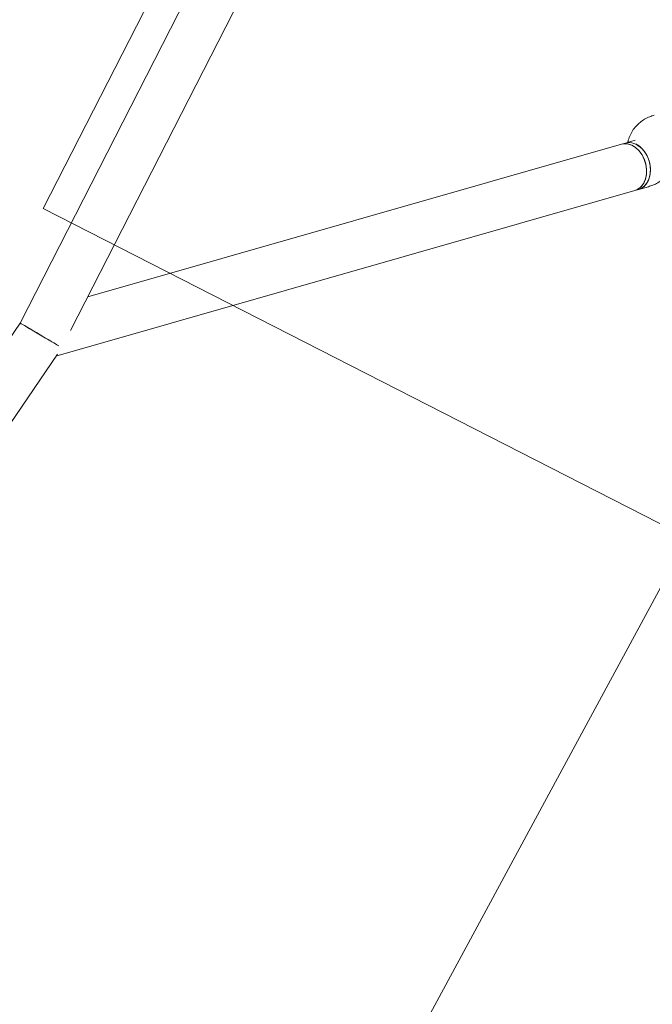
# Model space of a CAD drawing. Extents: x 5459245 to 5462690, y 5971016 to 5972523.
# Tile 105 of 136: x 5462453.164 to 5462453.373, y 5972212.065 to 5972212.391. Entities that reach past the tile are written whole.
import ezdxf

# ---------------------------------------------------------------- set-up
doc = ezdxf.new("R2010")
doc.units = 0
doc.layers.add('A_MAŁA ARCHITEKTURA', color=195, linetype='CONTINUOUS', lineweight=9)

# ---------------------------------------------------------------- blocks, each defined once
blk = doc.blocks.new('A$C43995eb0')
at = {"layer": 'A_MAŁA ARCHITEKTURA'}
for p, q in [((2397.12, 781.98), (2397.12, 1481.29)), ((2027.92, 781.98), (2397.12, 781.98))]:
    blk.add_line(p, q, dxfattribs=at)
at = {"layer": 'A_MAŁA ARCHITEKTURA', "linetype": 'Continuous'}
for p, q in [((2377.94, 1021.99), (2493.56, 1019.38)), ((2493.56, 1019.38), (2666.64, 1015.46)), ((2301.72, 954.71), (2299.41, 957.17)), ((2302.63, 953.72), (2301.72, 954.71)), ((2438.69, 808.04), (2302.63, 953.72)), ((2287.72, 946.25), (2290.02, 943.79)), ((2290.02, 943.79), (2290.94, 942.8)), ((2290.94, 942.8), (2416.4, 808.46)), ((2428.88, 808.46), (2091.71, 808.46)), ((2832.54, 758.58), (2437.89, 808.14)), ((2089.19, 792.46), (2434.32, 792.46)), ((2434.32, 792.46), (2833.7, 742.31))]:
    blk.add_line(p, q, dxfattribs=at)
at = {"layer": 'A_MAŁA ARCHITEKTURA', "linetype": 'Continuous', "flags": 128}
for points in [[(2301.72, 954.71), (2300.84, 955.43), (2299.64, 955.98), (2298.25, 956.21), (2296.75, 956.12), (2295.22, 955.71), (2293.71, 954.99), (2292.3, 954.01), (2291.06, 952.8), (2290.05, 951.43), (2289.31, 949.95), (2288.87, 948.45), (2288.76, 946.98), (2288.99, 945.61), (2289.53, 944.42), (2290.02, 943.79)], [(2289.05, 949.2), (2289.64, 950.7), (2290.52, 952.13), (2291.66, 953.43), (2292.99, 954.53), (2294.45, 955.39), (2295.99, 955.95), (2297.51, 956.21), (2298.96, 956.13), (2300.27, 955.74), (2301.36, 955.04), (2301.72, 954.71)], [(2290.94, 942.81), (2290.5, 943.36), (2289.93, 944.53), (2289.68, 945.89), (2289.77, 947.35), (2290.18, 948.86), (2290.9, 950.34), (2291.89, 951.72), (2293.12, 952.94), (2294.51, 953.95), (2296.02, 954.68), (2297.55, 955.12), (2299.06, 955.24), (2300.45, 955.03), (2301.68, 954.5), (2302.63, 953.73)], [(2302.63, 953.72), (2301.76, 954.45), (2300.55, 955), (2299.17, 955.23), (2297.67, 955.14), (2296.13, 954.73), (2294.63, 954.01), (2293.22, 953.03), (2291.98, 951.82), (2290.96, 950.45), (2290.22, 948.97), (2289.79, 947.47), (2289.68, 946), (2289.9, 944.63), (2290.45, 943.44), (2290.94, 942.8)]]:
    blk.add_lwpolyline(points, dxfattribs=at)
at = {"layer": 'A_MAŁA ARCHITEKTURA', "linetype": 'Continuous'}
blk.add_arc((2294.21, 947.34), 5.49, 160.1515, 220.2522, dxfattribs=at)
for start_param, end_param in [(0.535344, 3.141383), (0.535344, 1.974477), (1.974477, 3.141803)]:
    blk.add_ellipse((2434.82, 800.46), major_axis=(0.5, 8), ratio=0.003359, start_param=start_param, end_param=end_param, dxfattribs=at)
for points, knots in [([(2299.41, 957.17), (2299.06, 957.53), (2298.26, 958.33), (2296.85, 959.38), (2295.22, 960.27), (2293.45, 960.91), (2291.56, 961.26), (2289.62, 961.27), (2287.76, 960.97), (2286.23, 960.46), (2285.34, 960.02), (2285.01, 959.85)], [0, 0, 0, 0, 0.096061, 0.217536, 0.334714, 0.449138, 0.574091, 0.694854, 0.81257, 0.928542, 1, 1, 1, 1]), ([(2277.49, 948.07), (2277.85, 947.71), (2278.65, 946.91), (2280.05, 945.86), (2281.68, 944.97), (2283.46, 944.33), (2285.35, 943.98), (2287.28, 943.99), (2288.65, 944.15), (2289.33, 944.39), (2289.43, 944.42)], [0, 0, 0, 0, 0.115469, 0.261488, 0.402341, 0.539884, 0.690082, 0.835245, 0.976745, 1, 1, 1, 1])]:
    blk.add_open_spline(points, degree=3, knots=knots, dxfattribs=at)

msp = doc.modelspace()

# ---------------------------------------------------------------- block references
at = {"layer": 'A_MAŁA ARCHITEKTURA', "xscale": 0.001, "yscale": 0.001, "zscale": 0.001, "rotation": 242.9301705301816}
msp.add_blockref('A$C43995eb0', (5462453.5658, 5972214.81866), dxfattribs=at)

doc.saveas('drawing.dxf')
